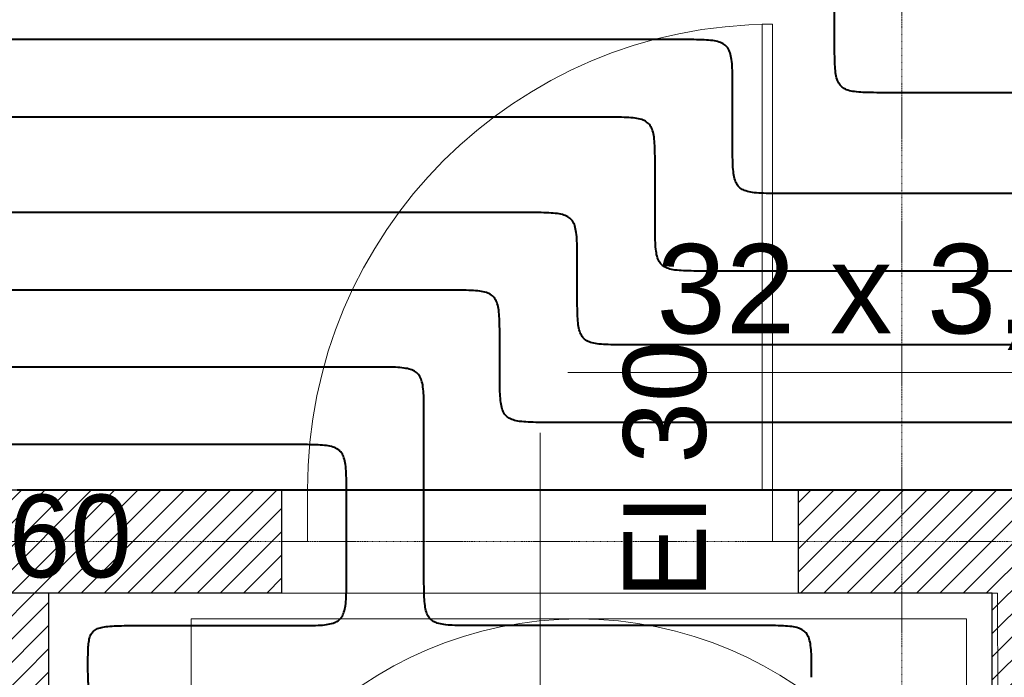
# Model space of a CAD drawing. Header units: millimetres. Extents: x 49908 to 79848, y -11883 to -3092.
# Tile 100 of 222: x 68892 to 69083, y -4963 to -4836. Entities that reach past the tile are written whole.
import ezdxf
from ezdxf.lldxf.tags import DXFTag

# ---------------------------------------------------------------- set-up
doc = ezdxf.new("R2010")
doc.units = ezdxf.units.MM
doc.linetypes.add('AUSGEZOGEN', pattern=[0])
doc.linetypes.add('DASHDOT', pattern=[1, 0.5, -0.25, 0, -0.25])
for name, color, linetype, lineweight in [('A opis', 9, 'Continuous', 13), ('A stolarka', 9, 'Continuous', 9), ('A_HATCH', 9, 'Continuous', 9), ('A_MUROWANE', 9, 'Continuous', 25), ('A_OSIE', 9, 'DASHDOT', 9), ('\x9dciany', 9, 'Continuous', 9)]:
    doc.layers.add(name, color=color, linetype=linetype, lineweight=lineweight)
doc.layers.add('A_WYMIAR', color=9, linetype='Continuous', lineweight=5, transparency=0.2)
for name, color, linetype, true_color in [('IS_Ogrzewanie_płaszczyznowe', 7, 'SOLID', 0xac00e6), ('IS_Przyłącza_o.p._Powrót', 7, 'DASH', 0x438955), ('IS_Przyłącza_o.p._Zasilanie', 7, 'SOLID', 0xff9124)]:
    doc.layers.add(name, color=color, linetype=linetype, true_color=true_color)
doc.layers.add('IS_Opisy_działek_Therm', color=7, linetype='SOLID')
tags = doc.linetypes.add('DASH', pattern=[15, 10, -5]).pattern_tags.tags
tags[6:7] = [DXFTag(74, 4), DXFTag(75, 0), DXFTag(340, '0'), DXFTag(46, 0.0), DXFTag(50, 0.0), DXFTag(44, 0.0), DXFTag(45, 0.0)]
tags[4:5] = [DXFTag(74, 4), DXFTag(75, 0), DXFTag(340, '0'), DXFTag(46, 0.0), DXFTag(50, 0.0), DXFTag(44, 0.0), DXFTag(45, 0.0)]
tags = doc.linetypes.add('SOLID', pattern=[10, 10, 0]).pattern_tags.tags
tags[6:7] = [DXFTag(74, 4), DXFTag(75, 0), DXFTag(340, '0'), DXFTag(46, 0.0), DXFTag(50, 0.0), DXFTag(44, 0.0), DXFTag(45, 0.0)]
tags[4:5] = [DXFTag(74, 4), DXFTag(75, 0), DXFTag(340, '0'), DXFTag(46, 0.0), DXFTag(50, 0.0), DXFTag(44, 0.0), DXFTag(45, 0.0)]
pattern_1 = [(45, (16000, 0), (-2.24506403, 2.24506403), [])]

msp = doc.modelspace()

# ---------------------------------------------------------------- hatches: boundary and pattern name
at = {"layer": 'A_HATCH', "transparency": 33554687}
h = msp.add_hatch(dxfattribs=at)
h.set_pattern_fill('ANSI31', color=256, angle=360)
h.set_pattern_definition(pattern_1)
h.paths.add_polyline_path([(69100.47, -6009.74), (69080.47, -6009.74), (69080.47, -6426.63), (69100.47, -6426.63)])
h.paths.add_polyline_path([(69100.47, -5426.63), (69080.47, -5426.63), (69080.47, -5486.63), (68700.47, -5486.63), (68700.47, -5439.13), (68680.47, -5439.13), (68680.47, -5566.63), (68700.47, -5566.63), (68700.47, -5506.63), (69080.47, -5506.63), (69080.47, -5566.63), (69100.47, -5566.63)])
h.paths.add_polyline_path([(69100.47, -4926.63), (69042.97, -4926.63), (69042.97, -4946.63), (69080.47, -4946.63), (69080.47, -5326.63), (69100.47, -5326.63)])
h.paths.add_polyline_path([(68942.97, -4926.63), (68837.97, -4926.63), (68837.97, -4946.63), (68942.97, -4946.63)])
h.paths.add_polyline_path([(69695.47, -5826.63), (69555.47, -5826.63), (69555.47, -5846.63), (69670.47, -5846.63), (69670.47, -6026.63), (69690.47, -6026.63), (69690.47, -5846.63), (69695.47, -5846.63)])
h.paths.add_polyline_path([(69690.47, -6026.63), (69670.47, -6026.63), (69670.47, -6126.63), (69690.47, -6126.63)])
h.paths.add_polyline_path([(69690.47, -6126.63), (69670.47, -6126.63), (69670.47, -6181.63), (69690.47, -6181.63)])
h.paths.add_polyline_path([(69940.47, -5826.63), (69790.47, -5826.63), (69790.47, -5846.63), (69940.47, -5846.63)])
h.paths.add_polyline_path([(69940.47, -5826.63), (69940.47, -5846.63)], flags=17)
h.paths.add_polyline_path([(69790.47, -5826.63), (69785.47, -5826.63), (69785.47, -5846.63), (69790.47, -5846.63)])
h.paths.add_polyline_path([(69325.47, -5826.63), (69325.47, -5846.63), (69465.47, -5846.63), (69465.47, -5826.63)])
h.paths.add_polyline_path([(69300.47, -5851.63), (69280.47, -5851.63), (69280.47, -5966.63), (69290.47, -5966.63), (69300.47, -5966.63)])
h.paths.add_polyline_path([(69300.47, -5439.13), (69280.47, -5439.13), (69280.47, -5813.63), (69300.47, -5813.63)])
h.paths.add_polyline_path([(69280.47, -5014.13), (69300.47, -5014.13), (69300.47, -4926.63), (69280.47, -4926.63)])
h.paths.add_polyline_path([(69300.47, -5039.13), (69280.47, -5039.13), (69280.47, -5414.13), (69300.47, -5414.13)])
h.paths.add_polyline_path([(68700.47, -5839.13), (68680.47, -5839.13), (68680.47, -5909.74), (68700.47, -5909.74)])
h.paths.add_polyline_path([(68700.47, -5814.13), (68700.47, -5826.63), (69080.47, -5826.63), (69080.47, -5909.74), (69100.47, -5909.74), (69100.47, -5666.63), (69080.47, -5666.63), (69080.47, -5806.63), (68700.47, -5806.63), (68700.47, -5666.63), (68680.47, -5666.63), (68680.47, -5814.13)])
h.paths.add_polyline_path([(68680.47, -5014.13), (68700.47, -5014.13), (68700.47, -4946.63), (68737.97, -4946.63), (68737.97, -4926.63), (68680.47, -4926.63)])
h.paths.add_polyline_path([(68700.47, -5039.13), (68680.47, -5039.13), (68680.47, -5314.13), (68700.47, -5314.13)])
h = msp.add_hatch(dxfattribs=at)
h.set_pattern_fill('ANSI31', color=256, angle=360)
h.set_pattern_definition(pattern_1)
h.paths.add_polyline_path([(69080.47, -5171.63), (68897.97, -5171.63), (68897.97, -4946.63), (68882.97, -4946.63), (68882.97, -5171.63), (68700.47, -5171.63), (68700.47, -5186.63), (69080.47, -5186.63)])

# ---------------------------------------------------------------- linework, layer by layer
at = {"layer": 'A opis', "ltscale": 0.5}
msp.add_line((68992.97, -4975.13), (68992.97, -4915.63), dxfattribs=at)
at = {"layer": 'A stolarka', "linetype": 'AUSGEZOGEN', "lineweight": 0}
msp.add_line((68992.97, -4924.13), (68992.97, -4939.13), dxfattribs=at)
for points in [[(69037.97, -4926.63), (69035.97, -4926.63), (69035.97, -4836.63), (69037.97, -4836.63)], [(68947.97, -4936.63), (68942.97, -4936.63), (68942.97, -4926.63), (68947.97, -4926.63)], [(69042.97, -4936.63), (69037.97, -4936.63), (69037.97, -4926.63), (69042.97, -4926.63)]]:
    msp.add_lwpolyline(points, close=True, dxfattribs=at)
msp.add_arc((69037.97, -4926.63), 90, 90, 180, dxfattribs=at)
at = {"layer": 'A_MUROWANE'}
for points in [[(68837.97, -4926.63), (68942.97, -4926.63), (68942.97, -4946.63), (68837.97, -4946.63)], [(69042.97, -4926.63), (69100.47, -4926.63), (69100.47, -5326.63), (69080.47, -5326.63), (69080.47, -4946.63), (69042.97, -4946.63)]]:
    msp.add_lwpolyline(points, close=True, dxfattribs=at)
msp.add_lwpolyline([(69080.47, -5171.63), (68897.97, -5171.63), (68897.97, -4946.63)], dxfattribs=at)
at = {"layer": 'A_OSIE', "ltscale": 0.3, "transparency": 33554559}
for p, q in [((69062.97, -3902.99), (69062.97, -7140.05)), ((67440.85, -4936.63), (70341.81, -4936.63))]:
    msp.add_line(p, q, dxfattribs=at)
at = {"layer": 'IS_Ogrzewanie_płaszczyznowe', "lineweight": 40}
msp.add_line((68891.81, -4926.65), (69101.39, -4926.65), dxfattribs=at)
at = {"layer": 'IS_Ogrzewanie_płaszczyznowe', "linetype": 'DASH', "lineweight": 9}
for p, q in [((69081.47, -4946.65), (68897.86, -4946.65)), ((68897.86, -4946.65), (68898.78, -5172.55)), ((69082.4, -5172.55), (69081.47, -4946.65))]:
    msp.add_line(p, q, dxfattribs=at)
at = {"layer": 'IS_Opisy_działek_Therm', "lineweight": 20}
msp.add_line((69101.38, -4903.94), (68998.38, -4903.94), dxfattribs=at)
at = {"layer": 'IS_Przyłącza_o.p._Powrót', "lineweight": 40}
for points, knots in [([(69020.22, -4839.59), (69018.22, -4839.59), (69010.72, -4839.59), (68995, -4839.59), (68971.14, -4839.59), (68941.46, -4839.59), (68908.29, -4839.59), (68873.95, -4839.59), (68840.77, -4839.59), (68811.09, -4839.59), (68787.23, -4839.59), (68771.51, -4839.59), (68764.01, -4839.59), (68762.01, -4839.59)], [0, 0, 0, 0, 0.060141, 0.225043, 0.471425, 0.776009, 1.115513, 1.466657, 1.806161, 2.110745, 2.357127, 2.522029, 2.58217, 2.58217, 2.58217, 2.58217]), ([(69030.22, -4849.59), (69030.22, -4848.76), (69030.23, -4847.25), (69030.19, -4845.2), (69030.07, -4843.55), (69029.81, -4842.23), (69029.36, -4841.2), (69028.61, -4840.46), (69027.58, -4840), (69026.27, -4839.75), (69024.61, -4839.63), (69022.56, -4839.59), (69021.05, -4839.59), (69020.22, -4839.59)], [0, 0, 0, 0, 0.0248686, 0.0452361, 0.061602, 0.0745999, 0.0851852, 0.0948541, 0.1054394, 0.1184374, 0.1348033, 0.1551707, 0.1800393, 0.1800393, 0.1800393, 0.1800393]), ([(69030.22, -4859.34), (69030.22, -4859.27), (69030.22, -4858.99), (69030.22, -4858.39), (69030.22, -4857.49), (69030.22, -4856.37), (69030.22, -4855.12), (69030.22, -4853.82), (69030.22, -4852.57), (69030.22, -4851.44), (69030.22, -4850.54), (69030.22, -4849.95), (69030.22, -4849.67), (69030.22, -4849.59)], [0, 0, 0, 0, 0.00227178, 0.00850086, 0.01780783, 0.0293133, 0.04213787, 0.05540213, 0.0682267, 0.07973217, 0.08903914, 0.09526822, 0.09754, 0.09754, 0.09754, 0.09754]), ([(69040.22, -4869.34), (69039.4, -4869.34), (69037.89, -4869.35), (69035.83, -4869.31), (69034.18, -4869.19), (69032.87, -4868.93), (69031.84, -4868.48), (69031.09, -4867.73), (69030.64, -4866.7), (69030.38, -4865.39), (69030.26, -4863.73), (69030.22, -4861.68), (69030.22, -4860.17), (69030.22, -4859.34)], [0, 0, 0, 0, 0.0248686, 0.0452361, 0.061602, 0.0745999, 0.0851852, 0.0948541, 0.1054394, 0.1184374, 0.1348033, 0.1551707, 0.1800393, 0.1800393, 0.1800393, 0.1800393]), ([(69142.15, -4869.34), (69141.36, -4869.34), (69138.4, -4869.34), (69132.19, -4869.34), (69122.77, -4869.34), (69111.06, -4869.34), (69097.96, -4869.34), (69084.41, -4869.34), (69071.31, -4869.34), (69059.6, -4869.34), (69050.18, -4869.34), (69043.98, -4869.34), (69041.02, -4869.34), (69040.22, -4869.34)], [0, 0, 0, 0, 0.023739, 0.088828, 0.18608, 0.306305, 0.440313, 0.578917, 0.712925, 0.83315, 0.930402, 0.995491, 1.01923, 1.01923, 1.01923, 1.01923]), ([(68990.18, -4873.04), (68988.61, -4873.04), (68982.75, -4873.04), (68970.46, -4873.04), (68951.8, -4873.04), (68928.59, -4873.04), (68902.64, -4873.04), (68875.79, -4873.04), (68849.85, -4873.04), (68826.64, -4873.04), (68807.98, -4873.04), (68795.69, -4873.04), (68789.82, -4873.04), (68788.25, -4873.04)], [0, 0, 0, 0, 0.04703, 0.175983, 0.368653, 0.606837, 0.872328, 1.146922, 1.412413, 1.650597, 1.843267, 1.97222, 2.01925, 2.01925, 2.01925, 2.01925]), ([(69000.18, -4883.04), (69000.18, -4882.21), (69000.18, -4880.7), (69000.14, -4878.65), (69000.02, -4877), (68999.77, -4875.68), (68999.31, -4874.66), (68998.57, -4873.91), (68997.54, -4873.45), (68996.22, -4873.2), (68994.57, -4873.08), (68992.52, -4873.04), (68991.01, -4873.04), (68990.18, -4873.04)], [0, 0, 0, 0, 0.0248686, 0.0452361, 0.061602, 0.0745999, 0.0851852, 0.0948541, 0.1054394, 0.1184374, 0.1348033, 0.1551707, 0.1800393, 0.1800393, 0.1800393, 0.1800393]), ([(69000.18, -4888.62), (69000.18, -4888.57), (69000.18, -4888.41), (69000.18, -4888.07), (69000.18, -4887.56), (69000.18, -4886.92), (69000.18, -4886.2), (69000.18, -4885.46), (69000.18, -4884.74), (69000.18, -4884.1), (69000.18, -4883.59), (69000.18, -4883.25), (69000.18, -4883.09), (69000.18, -4883.04)], [0, 0, 0, 0, 0.00129846, 0.00485875, 0.01017825, 0.01675432, 0.02408434, 0.03166566, 0.03899568, 0.04557175, 0.05089125, 0.05445154, 0.05575, 0.05575, 0.05575, 0.05575]), ([(69010.18, -4898.62), (69009.35, -4898.62), (69007.84, -4898.62), (69005.79, -4898.58), (69004.13, -4898.46), (69002.82, -4898.2), (69001.79, -4897.75), (69001.05, -4897), (69000.59, -4895.97), (69000.34, -4894.66), (69000.22, -4893.01), (69000.18, -4890.95), (69000.18, -4889.45), (69000.18, -4888.62)], [0, 0, 0, 0, 0.0248686, 0.0452361, 0.061602, 0.0745999, 0.0851852, 0.0948541, 0.1054394, 0.1184374, 0.1348033, 0.1551707, 0.1800393, 0.1800393, 0.1800393, 0.1800393]), ([(69114.22, -4898.62), (69113.42, -4898.62), (69110.39, -4898.62), (69104.06, -4898.62), (69094.45, -4898.62), (69082.49, -4898.62), (69069.12, -4898.62), (69055.28, -4898.62), (69041.92, -4898.62), (69029.96, -4898.62), (69020.34, -4898.62), (69014.01, -4898.62), (69010.99, -4898.62), (69010.18, -4898.62)], [0, 0, 0, 0, 0.024233, 0.090678, 0.189954, 0.312682, 0.449481, 0.590969, 0.727768, 0.850496, 0.949772, 1.016217, 1.04045, 1.04045, 1.04045, 1.04045]), ([(68945.52, -4917.91), (68944.67, -4917.91), (68941.48, -4917.91), (68934.78, -4917.91), (68924.62, -4917.91), (68911.97, -4917.91), (68897.84, -4917.91), (68883.21, -4917.91), (68869.08, -4917.91), (68856.43, -4917.91), (68846.27, -4917.91), (68839.57, -4917.91), (68836.38, -4917.91), (68835.52, -4917.91)], [0, 0, 0, 0, 0.02562, 0.095868, 0.200826, 0.330579, 0.475207, 0.624793, 0.769421, 0.899174, 1.004132, 1.07438, 1.1, 1.1, 1.1, 1.1]), ([(68955.52, -4927.91), (68955.52, -4927.08), (68955.53, -4925.57), (68955.49, -4923.52), (68955.37, -4921.86), (68955.11, -4920.55), (68954.66, -4919.52), (68953.91, -4918.78), (68952.88, -4918.32), (68951.57, -4918.07), (68949.91, -4917.94), (68947.86, -4917.91), (68946.35, -4917.91), (68945.52, -4917.91)], [0, 0, 0, 0, 0.0248686, 0.0452361, 0.061602, 0.0745999, 0.0851852, 0.0948541, 0.1054394, 0.1184374, 0.1348033, 0.1551707, 0.1800393, 0.1800393, 0.1800393, 0.1800393]), ([(68955.52, -4942.91), (68955.52, -4942.79), (68955.52, -4942.35), (68955.52, -4941.44), (68955.52, -4940.06), (68955.52, -4938.33), (68955.52, -4936.4), (68955.52, -4934.41), (68955.52, -4932.48), (68955.52, -4930.76), (68955.52, -4929.37), (68955.52, -4928.46), (68955.52, -4928.02), (68955.52, -4927.91)], [0, 0, 0, 0, 0.0034936, 0.0130729, 0.0273854, 0.0450789, 0.0648009, 0.0851991, 0.1049211, 0.1226146, 0.1369271, 0.1465064, 0.15, 0.15, 0.15, 0.15]), ([(68945.52, -4952.91), (68946.35, -4952.91), (68947.86, -4952.91), (68949.91, -4952.87), (68951.57, -4952.75), (68952.88, -4952.49), (68953.91, -4952.04), (68954.66, -4951.29), (68955.11, -4950.26), (68955.37, -4948.95), (68955.49, -4947.3), (68955.53, -4945.24), (68955.52, -4943.74), (68955.52, -4942.91)], [0, 0, 0, 0, 0.0248686, 0.0452361, 0.061602, 0.0745999, 0.0851852, 0.0948541, 0.1054394, 0.1184374, 0.1348033, 0.1551707, 0.1800393, 0.1800393, 0.1800393, 0.1800393]), ([(68905.52, -4960.41), (68905.52, -4959.79), (68905.52, -4958.65), (68905.56, -4957.11), (68905.68, -4955.87), (68905.94, -4954.87), (68906.42, -4954.08), (68907.17, -4953.54), (68908.18, -4953.21), (68909.48, -4953.03), (68911.14, -4952.93), (68913.19, -4952.91), (68914.7, -4952.91), (68915.52, -4952.91)], [0, 0, 0, 0, 0.0186515, 0.0339311, 0.0462418, 0.0561621, 0.0646601, 0.0732063, 0.0833483, 0.0962155, 0.1125542, 0.1329186, 0.1577872, 0.1577872, 0.1577872, 0.1577872]), ([(68915.52, -4952.91), (68915.76, -4952.91), (68916.63, -4952.91), (68918.45, -4952.91), (68921.23, -4952.91), (68924.68, -4952.91), (68928.53, -4952.91), (68932.52, -4952.91), (68936.37, -4952.91), (68939.82, -4952.91), (68942.59, -4952.91), (68944.42, -4952.91), (68945.29, -4952.91), (68945.52, -4952.91)], [0, 0, 0, 0, 0.0069872, 0.0261458, 0.0547708, 0.0901578, 0.1296018, 0.1703982, 0.2098422, 0.2452292, 0.2738542, 0.2930128, 0.3, 0.3, 0.3, 0.3]), ([(68915.52, -4967.91), (68914.7, -4967.91), (68913.19, -4967.91), (68911.14, -4967.88), (68909.48, -4967.79), (68908.18, -4967.6), (68907.17, -4967.27), (68906.42, -4966.73), (68905.94, -4965.95), (68905.68, -4964.95), (68905.56, -4963.7), (68905.52, -4962.16), (68905.52, -4961.03), (68905.52, -4960.41)], [0, 0, 0, 0, 0.0248686, 0.045233, 0.0615717, 0.0744389, 0.0845809, 0.0931271, 0.1016251, 0.1115455, 0.1238561, 0.1391357, 0.1577872, 0.1577872, 0.1577872, 0.1577872])]:
    msp.add_open_spline(points, degree=3, knots=knots, dxfattribs=at)
at = {"layer": 'IS_Przyłącza_o.p._Zasilanie', "lineweight": 40}
for points, knots in [([(69049.96, -4839.86), (69049.96, -4839.79), (69049.96, -4839.52), (69049.96, -4838.96), (69049.96, -4838.12), (69049.96, -4837.06), (69049.96, -4835.89), (69049.96, -4834.67), (69049.96, -4833.49), (69049.96, -4832.44), (69049.96, -4831.59), (69049.96, -4831.03), (69049.96, -4830.77), (69049.96, -4830.7)], [0, 0, 0, 0, 0.00213343, 0.00798317, 0.01672337, 0.02752817, 0.03957175, 0.05202825, 0.06407183, 0.07487663, 0.08361683, 0.08946657, 0.0916, 0.0916, 0.0916, 0.0916]), ([(69059.96, -4849.86), (69059.14, -4849.86), (69057.63, -4849.86), (69055.57, -4849.82), (69053.92, -4849.7), (69052.61, -4849.44), (69051.58, -4848.99), (69050.83, -4848.24), (69050.38, -4847.21), (69050.12, -4845.9), (69050, -4844.25), (69049.96, -4842.19), (69049.96, -4840.69), (69049.96, -4839.86)], [0, 0, 0, 0, 0.0248686, 0.0452361, 0.061602, 0.0745999, 0.0851852, 0.0948541, 0.1054394, 0.1184374, 0.1348033, 0.1551707, 0.1800393, 0.1800393, 0.1800393, 0.1800393]), ([(69157.68, -4849.86), (69156.93, -4849.86), (69154.09, -4849.86), (69148.14, -4849.86), (69139.11, -4849.86), (69127.88, -4849.86), (69115.32, -4849.86), (69102.33, -4849.86), (69089.77, -4849.86), (69078.54, -4849.86), (69069.51, -4849.86), (69063.56, -4849.86), (69060.72, -4849.86), (69059.96, -4849.86)], [0, 0, 0, 0, 0.0227597, 0.0851654, 0.1784069, 0.2936739, 0.4221563, 0.5550437, 0.6835261, 0.7987931, 0.8920346, 0.9544403, 0.9772, 0.9772, 0.9772, 0.9772]), ([(69005.22, -4854.59), (69003.4, -4854.59), (68996.56, -4854.59), (68982.25, -4854.59), (68960.5, -4854.59), (68933.46, -4854.59), (68903.23, -4854.59), (68871.95, -4854.59), (68841.72, -4854.59), (68814.68, -4854.59), (68792.93, -4854.59), (68778.62, -4854.59), (68771.78, -4854.59), (68769.95, -4854.59)], [0, 0, 0, 0, 0.054796, 0.205044, 0.429531, 0.707047, 1.016381, 1.336319, 1.645653, 1.923169, 2.147656, 2.297904, 2.3527, 2.3527, 2.3527, 2.3527]), ([(69015.22, -4864.59), (69015.22, -4863.76), (69015.23, -4862.25), (69015.19, -4860.2), (69015.07, -4858.55), (69014.81, -4857.23), (69014.36, -4856.2), (69013.61, -4855.46), (69012.58, -4855), (69011.27, -4854.75), (69009.61, -4854.63), (69007.56, -4854.59), (69006.05, -4854.59), (69005.22, -4854.59)], [0, 0, 0, 0, 0.0248686, 0.0452361, 0.061602, 0.0745999, 0.0851852, 0.0948541, 0.1054394, 0.1184374, 0.1348033, 0.1551707, 0.1800393, 0.1800393, 0.1800393, 0.1800393]), ([(69015.22, -4874.34), (69015.22, -4874.27), (69015.22, -4873.99), (69015.22, -4873.39), (69015.22, -4872.49), (69015.22, -4871.37), (69015.22, -4870.12), (69015.22, -4868.82), (69015.22, -4867.57), (69015.22, -4866.44), (69015.22, -4865.54), (69015.22, -4864.95), (69015.22, -4864.67), (69015.22, -4864.59)], [0, 0, 0, 0, 0.00227178, 0.00850086, 0.01780783, 0.0293133, 0.04213787, 0.05540213, 0.0682267, 0.07973217, 0.08903914, 0.09526822, 0.09754, 0.09754, 0.09754, 0.09754]), ([(69025.22, -4884.34), (69024.4, -4884.34), (69022.89, -4884.35), (69020.83, -4884.31), (69019.18, -4884.19), (69017.87, -4883.93), (69016.84, -4883.48), (69016.09, -4882.73), (69015.64, -4881.7), (69015.38, -4880.39), (69015.26, -4878.73), (69015.22, -4876.68), (69015.22, -4875.17), (69015.22, -4874.34)], [0, 0, 0, 0, 0.0248686, 0.0452361, 0.061602, 0.0745999, 0.0851852, 0.0948541, 0.1054394, 0.1184374, 0.1348033, 0.1551707, 0.1800393, 0.1800393, 0.1800393, 0.1800393]), ([(69127.15, -4884.34), (69126.36, -4884.34), (69123.4, -4884.34), (69117.19, -4884.34), (69107.77, -4884.34), (69096.06, -4884.34), (69082.96, -4884.34), (69069.41, -4884.34), (69056.31, -4884.34), (69044.6, -4884.34), (69035.18, -4884.34), (69028.98, -4884.34), (69026.02, -4884.34), (69025.22, -4884.34)], [0, 0, 0, 0, 0.023739, 0.088828, 0.18608, 0.306305, 0.440313, 0.578917, 0.712925, 0.83315, 0.930402, 0.995491, 1.01923, 1.01923, 1.01923, 1.01923]), ([(68975.18, -4888.04), (68973.85, -4888.04), (68968.85, -4888.04), (68958.39, -4888.04), (68942.5, -4888.04), (68922.74, -4888.04), (68900.65, -4888.04), (68877.79, -4888.04), (68855.7, -4888.04), (68835.93, -4888.04), (68820.05, -4888.04), (68809.58, -4888.04), (68804.59, -4888.04), (68803.25, -4888.04)], [0, 0, 0, 0, 0.040043, 0.149837, 0.313883, 0.516679, 0.742726, 0.976524, 1.202571, 1.405367, 1.569413, 1.679207, 1.71925, 1.71925, 1.71925, 1.71925]), ([(68985.18, -4898.04), (68985.18, -4897.21), (68985.18, -4895.7), (68985.14, -4893.65), (68985.02, -4892), (68984.77, -4890.68), (68984.31, -4889.66), (68983.57, -4888.91), (68982.54, -4888.45), (68981.22, -4888.2), (68979.57, -4888.08), (68977.52, -4888.04), (68976.01, -4888.04), (68975.18, -4888.04)], [0, 0, 0, 0, 0.0248686, 0.0452361, 0.061602, 0.0745999, 0.0851852, 0.0948541, 0.1054394, 0.1184374, 0.1348033, 0.1551707, 0.1800393, 0.1800393, 0.1800393, 0.1800393]), ([(68985.18, -4903.62), (68985.18, -4903.57), (68985.18, -4903.41), (68985.18, -4903.07), (68985.18, -4902.56), (68985.18, -4901.92), (68985.18, -4901.2), (68985.18, -4900.46), (68985.18, -4899.74), (68985.18, -4899.1), (68985.18, -4898.59), (68985.18, -4898.25), (68985.18, -4898.09), (68985.18, -4898.04)], [0, 0, 0, 0, 0.00129846, 0.00485875, 0.01017825, 0.01675432, 0.02408434, 0.03166566, 0.03899568, 0.04557175, 0.05089125, 0.05445154, 0.05575, 0.05575, 0.05575, 0.05575]), ([(68960.52, -4902.91), (68959.44, -4902.91), (68955.37, -4902.91), (68946.85, -4902.91), (68933.91, -4902.91), (68917.82, -4902.91), (68899.83, -4902.91), (68881.22, -4902.91), (68863.23, -4902.91), (68847.14, -4902.91), (68834.2, -4902.91), (68825.68, -4902.91), (68821.61, -4902.91), (68820.52, -4902.91)], [0, 0, 0, 0, 0.032607, 0.122014, 0.255597, 0.420736, 0.604808, 0.795192, 0.979264, 1.144403, 1.277986, 1.367393, 1.4, 1.4, 1.4, 1.4]), ([(68970.52, -4912.91), (68970.52, -4912.08), (68970.53, -4910.57), (68970.49, -4908.52), (68970.37, -4906.86), (68970.11, -4905.55), (68969.66, -4904.52), (68968.91, -4903.78), (68967.88, -4903.32), (68966.57, -4903.07), (68964.91, -4902.94), (68962.86, -4902.91), (68961.35, -4902.91), (68960.52, -4902.91)], [0, 0, 0, 0, 0.0248686, 0.0452361, 0.061602, 0.0745999, 0.0851852, 0.0948541, 0.1054394, 0.1184374, 0.1348033, 0.1551707, 0.1800393, 0.1800393, 0.1800393, 0.1800393]), ([(68995.18, -4913.62), (68994.35, -4913.62), (68992.84, -4913.62), (68990.79, -4913.58), (68989.13, -4913.46), (68987.82, -4913.2), (68986.79, -4912.75), (68986.05, -4912), (68985.59, -4910.97), (68985.34, -4909.66), (68985.22, -4908.01), (68985.18, -4905.95), (68985.18, -4904.45), (68985.18, -4903.62)], [0, 0, 0, 0, 0.0248686, 0.0452361, 0.061602, 0.0745999, 0.0851852, 0.0948541, 0.1054394, 0.1184374, 0.1348033, 0.1551707, 0.1800393, 0.1800393, 0.1800393, 0.1800393]), ([(68970.52, -4942.91), (68970.52, -4942.67), (68970.52, -4941.8), (68970.52, -4939.98), (68970.52, -4937.2), (68970.52, -4933.76), (68970.52, -4929.9), (68970.52, -4925.91), (68970.52, -4922.06), (68970.52, -4918.61), (68970.52, -4915.84), (68970.52, -4914.01), (68970.52, -4913.14), (68970.52, -4912.91)], [0, 0, 0, 0, 0.0069872, 0.0261458, 0.0547708, 0.0901578, 0.1296018, 0.1703982, 0.2098422, 0.2452292, 0.2738542, 0.2930128, 0.3, 0.3, 0.3, 0.3]), ([(69099.22, -4913.62), (69098.42, -4913.62), (69095.39, -4913.62), (69089.06, -4913.62), (69079.45, -4913.62), (69067.49, -4913.62), (69054.12, -4913.62), (69040.28, -4913.62), (69026.92, -4913.62), (69014.96, -4913.62), (69005.34, -4913.62), (68999.01, -4913.62), (68995.99, -4913.62), (68995.18, -4913.62)], [0, 0, 0, 0, 0.024233, 0.090678, 0.189954, 0.312682, 0.449481, 0.590969, 0.727768, 0.850496, 0.949772, 1.016217, 1.04045, 1.04045, 1.04045, 1.04045]), ([(68980.52, -4952.91), (68979.7, -4952.91), (68978.19, -4952.91), (68976.13, -4952.87), (68974.48, -4952.75), (68973.17, -4952.49), (68972.14, -4952.04), (68971.39, -4951.29), (68970.94, -4950.26), (68970.68, -4948.95), (68970.56, -4947.3), (68970.52, -4945.24), (68970.52, -4943.74), (68970.52, -4942.91)], [0, 0, 0, 0, 0.0248686, 0.0452361, 0.061602, 0.0745999, 0.0851852, 0.0948541, 0.1054394, 0.1184374, 0.1348033, 0.1551707, 0.1800393, 0.1800393, 0.1800393, 0.1800393]), ([(69035.52, -4952.91), (69035.1, -4952.91), (69033.5, -4952.91), (69030.15, -4952.91), (69025.07, -4952.91), (69018.75, -4952.91), (69011.68, -4952.91), (69004.37, -4952.91), (68997.3, -4952.91), (68990.98, -4952.91), (68985.9, -4952.91), (68982.55, -4952.91), (68980.95, -4952.91), (68980.52, -4952.91)], [0, 0, 0, 0, 0.0128099, 0.0479339, 0.1004132, 0.1652893, 0.2376033, 0.3123967, 0.3847107, 0.4495868, 0.5020661, 0.5371901, 0.55, 0.55, 0.55, 0.55]), ([(69045.52, -4962.91), (69045.52, -4962.08), (69045.53, -4960.57), (69045.49, -4958.52), (69045.37, -4956.86), (69045.11, -4955.55), (69044.66, -4954.52), (69043.91, -4953.78), (69042.88, -4953.32), (69041.57, -4953.07), (69039.91, -4952.94), (69037.86, -4952.91), (69036.35, -4952.91), (69035.52, -4952.91)], [0, 0, 0, 0, 0.0248686, 0.0452361, 0.061602, 0.0745999, 0.0851852, 0.0948541, 0.1054394, 0.1184374, 0.1348033, 0.1551707, 0.1800393, 0.1800393, 0.1800393, 0.1800393])]:
    msp.add_open_spline(points, degree=3, knots=knots, dxfattribs=at)
at = {"layer": '\x9dciany'}
for p, q in [((68925.47, -4951.63), (69075.47, -4951.63)), ((68925.47, -5101.63), (68925.47, -4951.63)), ((69075.47, -5101.63), (69075.47, -4951.63))]:
    msp.add_line(p, q, dxfattribs=at)
msp.add_circle((69000.47, -5026.63), 75, dxfattribs=at)

# ---------------------------------------------------------------- texts
at = {"layer": 'A_WYMIAR'}
msp.add_text('EI 30', height=16, rotation=90, dxfattribs=at).set_placement((69025.06, -4947.74))
msp.add_text('REI 60', height=16, dxfattribs=at).set_placement((68848.59, -4943.58))
at = {"layer": 'IS_Opisy_działek_Therm', "ltscale": 0.01, "insert": (69101.38, -4899.62), "char_height": 17.28, "attachment_point": 9}
msp.add_mtext('\\fArial|b0|i0;32 x 3,0', dxfattribs=at)

doc.saveas('drawing.dxf')
